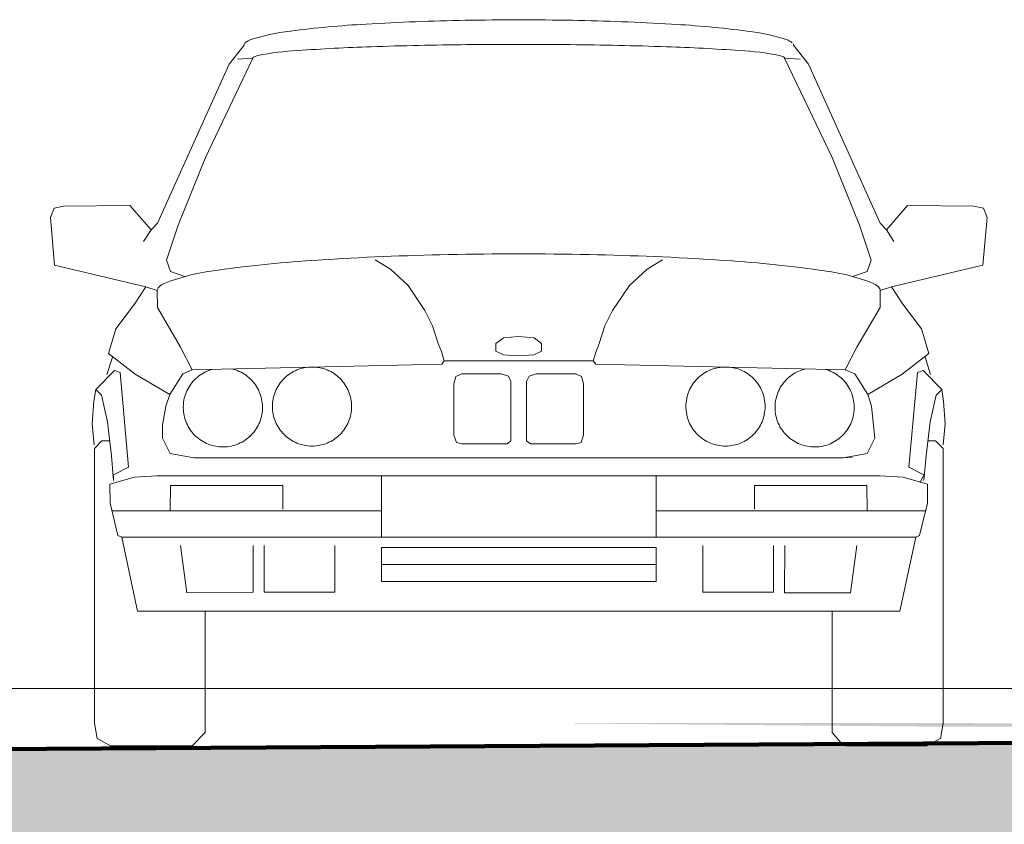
# Model space of a CAD drawing. Header units: metres. Extents: x -52 to 321, y -8 to 26.
# Tile 250 of 256: x 299.65 to 301.55, y -0.27 to 1.29. Entities that reach past the tile are written whole.
import ezdxf

# ---------------------------------------------------------------- set-up
doc = ezdxf.new("R2010")
doc.units = ezdxf.units.M
doc.header["$MEASUREMENT"] = 0
for name, color, linetype in [('60 Auffüllung gesamt', 7, 'Continuous'), ('60 Ausstattung außen', 7, 'Continuous'), ('60 Gelände 2D Übersicht', 7, 'Continuous')]:
    doc.layers.add(name, color=color, linetype=linetype)

# ---------------------------------------------------------------- blocks, each defined once
blk = doc.blocks.new('Auto Symbol 27[23]_2', base_point=(300.6123, -0.1137))
at = {"layer": '60 Ausstattung außen', "color": 7, "linetype": 'Continuous', "lineweight": 13}
for p, q in [((300.0526, 1.2034), (300.0815, 1.2403)), ((301.1721, 1.2034), (301.1431, 1.2403)), ((299.9142, 0.8965), (300.0526, 1.2034)), ((300.0071, 1.0235), (300.0985, 1.215)), ((300.0985, 1.215), (300.0689, 1.2134)), ((301.2176, 1.0235), (301.1261, 1.215)), ((301.1261, 1.215), (301.1558, 1.2134)), ((301.3104, 0.8965), (301.1721, 1.2034)), ((299.954, 0.8925), (300.0071, 1.0235)), ((301.2707, 0.8925), (301.2176, 1.0235)), ((299.7074, 0.907), (299.7145, 0.9254)), ((299.7145, 0.9254), (299.7328, 0.9292)), ((299.7328, 0.9292), (299.861, 0.9305)), ((299.861, 0.9305), (299.9018, 0.8833)), ((301.3636, 0.9305), (301.3228, 0.8833)), ((301.4918, 0.9292), (301.3636, 0.9305)), ((301.5101, 0.9254), (301.4918, 0.9292)), ((301.5173, 0.907), (301.5101, 0.9254)), ((299.7156, 0.8155), (299.7074, 0.907)), ((299.9018, 0.8833), (299.9142, 0.8965)), ((301.3228, 0.8833), (301.3104, 0.8965)), ((301.5091, 0.8155), (301.5173, 0.907)), ((299.8874, 0.8612), (299.9018, 0.8833)), ((299.9317, 0.825), (299.954, 0.8925)), ((301.293, 0.825), (301.2707, 0.8925)), ((301.3373, 0.8612), (301.3228, 0.8833)), ((299.9392, 0.8031), (299.9317, 0.825)), ((300.3347, 0.8252), (300.3642, 0.8072)), ((300.8899, 0.8252), (300.8605, 0.8072)), ((301.2854, 0.8031), (301.293, 0.825)), ((299.8919, 0.7733), (299.7156, 0.8155)), ((299.9392, 0.8031), (299.9674, 0.7933)), ((300.3642, 0.8072), (300.3985, 0.7762)), ((300.8605, 0.8072), (300.8262, 0.7762)), ((301.2854, 0.8031), (301.2573, 0.7933)), ((301.3328, 0.7733), (301.5091, 0.8155)), ((299.8919, 0.7733), (299.8702, 0.7401)), ((299.8919, 0.7733), (299.9139, 0.7662)), ((299.9139, 0.7662), (299.9142, 0.7332)), ((300.3985, 0.7762), (300.4309, 0.7273)), ((300.8262, 0.7762), (300.7937, 0.7273)), ((301.3107, 0.7662), (301.3104, 0.7332)), ((301.3328, 0.7733), (301.3107, 0.7662)), ((301.3328, 0.7733), (301.3544, 0.7401)), ((299.834, 0.6922), (299.8702, 0.7401)), ((299.9142, 0.7332), (299.959, 0.6567)), ((300.4309, 0.7273), (300.4459, 0.6981)), ((300.7937, 0.7273), (300.7788, 0.6981)), ((301.3104, 0.7332), (301.2657, 0.6567)), ((301.3906, 0.6922), (301.3544, 0.7401)), ((299.8198, 0.6444), (299.834, 0.6922)), ((300.4459, 0.6981), (300.4566, 0.6637)), ((300.7788, 0.6981), (300.768, 0.6637)), ((301.4048, 0.6444), (301.3906, 0.6922)), ((300.5827, 0.6747), (300.5683, 0.6637)), ((300.6123, 0.6771), (300.5827, 0.6747)), ((300.642, 0.6747), (300.6123, 0.6771)), ((300.6564, 0.6637), (300.642, 0.6747)), ((299.959, 0.6567), (299.9814, 0.613)), ((300.4566, 0.6637), (300.4629, 0.6486)), ((300.4629, 0.6486), (300.4685, 0.6301)), ((300.5683, 0.6637), (300.5683, 0.6489)), ((300.5683, 0.6489), (300.583, 0.6418)), ((300.6416, 0.6418), (300.6564, 0.6489)), ((300.6564, 0.6489), (300.6564, 0.6637)), ((300.7617, 0.6486), (300.7562, 0.6301)), ((300.768, 0.6637), (300.7617, 0.6486)), ((301.2657, 0.6567), (301.2433, 0.613)), ((299.8272, 0.6372), (299.8166, 0.6041)), ((299.8715, 0.6046), (299.8198, 0.6444)), ((300.4685, 0.6301), (300.4635, 0.6241)), ((300.7562, 0.6301), (300.4685, 0.6301)), ((300.583, 0.6418), (300.6123, 0.6399)), ((300.6123, 0.6399), (300.6416, 0.6418)), ((300.7612, 0.6241), (300.7562, 0.6301)), ((301.3531, 0.6046), (301.4048, 0.6444)), ((301.3974, 0.6372), (301.4081, 0.6041)), ((299.8312, 0.6116), (299.7949, 0.5746)), ((299.8422, 0.608), (299.8312, 0.6116)), ((299.9814, 0.613), (299.9631, 0.6055)), ((300.4635, 0.6241), (299.9814, 0.613)), ((301.2433, 0.613), (300.7612, 0.6241)), ((301.2615, 0.6055), (301.2433, 0.613)), ((301.3825, 0.608), (301.3935, 0.6116)), ((301.3935, 0.6116), (301.4298, 0.5746)), ((299.8586, 0.425), (299.8422, 0.608)), ((299.9379, 0.565), (299.8715, 0.6046)), ((299.9631, 0.6055), (299.9379, 0.565)), ((300.4909, 0.5998), (300.4872, 0.5859)), ((300.5021, 0.6049), (300.4909, 0.5998)), ((300.5782, 0.6049), (300.5021, 0.6049)), ((300.5922, 0.6004), (300.5782, 0.6049)), ((300.5972, 0.5903), (300.5922, 0.6004)), ((300.5972, 0.4756), (300.5972, 0.5903)), ((300.6274, 0.5903), (300.6325, 0.6004)), ((300.6274, 0.4756), (300.6274, 0.5903)), ((300.6325, 0.6004), (300.6465, 0.6049)), ((300.6465, 0.6049), (300.7226, 0.6049)), ((300.7226, 0.6049), (300.7338, 0.5998)), ((300.7338, 0.5998), (300.7375, 0.5859)), ((301.2868, 0.565), (301.2615, 0.6055)), ((301.2868, 0.565), (301.3531, 0.6046)), ((301.366, 0.425), (301.3825, 0.608)), ((299.7914, 0.5526), (299.7949, 0.5746)), ((299.7949, 0.5746), (299.806, 0.5637)), ((300.4872, 0.5859), (300.4872, 0.4868)), ((300.7375, 0.5859), (300.7375, 0.4868)), ((301.4298, 0.5746), (301.4187, 0.5637)), ((301.4332, 0.5526), (301.4298, 0.5746)), ((299.7882, 0.5086), (299.7914, 0.5526)), ((299.806, 0.5637), (299.8175, 0.5125)), ((299.9379, 0.565), (299.9307, 0.5429)), ((301.2939, 0.5429), (301.2868, 0.565)), ((301.4187, 0.5637), (301.4072, 0.5125)), ((301.4365, 0.5086), (301.4332, 0.5526)), ((299.9307, 0.5429), (299.9238, 0.5062)), ((301.3006, 0.4806), (301.2939, 0.5429)), ((299.7922, 0.4683), (299.7882, 0.5086)), ((299.8175, 0.5125), (299.8254, 0.4467)), ((299.9238, 0.5062), (299.924, 0.4806)), ((301.4072, 0.5125), (301.3992, 0.4467)), ((301.4324, 0.4683), (301.4365, 0.5086)), ((299.8068, 0.4758), (299.7923, 0.461)), ((299.8215, 0.4759), (299.8068, 0.4758)), ((299.924, 0.4806), (299.939, 0.4514)), ((300.4872, 0.4868), (300.492, 0.4728)), ((300.7375, 0.4868), (300.7326, 0.4728)), ((301.2857, 0.4514), (301.3006, 0.4806)), ((301.4032, 0.4759), (301.4178, 0.4758)), ((301.4178, 0.4758), (301.4323, 0.461)), ((299.7923, 0.461), (299.7923, -0.07)), ((300.492, 0.4728), (300.5021, 0.47)), ((300.5021, 0.47), (300.5897, 0.47)), ((300.5897, 0.47), (300.5972, 0.4756)), ((300.635, 0.47), (300.6274, 0.4756)), ((300.7226, 0.47), (300.635, 0.47)), ((300.7326, 0.4728), (300.7226, 0.47)), ((301.4323, 0.461), (301.4324, -0.07)), ((299.8254, 0.4467), (299.8296, 0.3991)), ((299.939, 0.4514), (299.9847, 0.4431)), ((301.2399, 0.4431), (299.9847, 0.4431)), ((301.2399, 0.4431), (301.2857, 0.4514)), ((301.2563, 0.4444), (301.2399, 0.4431)), ((301.3992, 0.4467), (301.3951, 0.3991)), ((299.8586, 0.425), (299.8295, 0.4101)), ((301.366, 0.425), (301.3952, 0.4101)), ((299.8698, 0.4055), (299.8223, 0.3917)), ((299.8295, 0.4101), (299.8296, 0.3991)), ((299.9139, 0.4078), (299.8698, 0.4055)), ((301.3107, 0.4078), (299.9139, 0.4078)), ((300.347, 0.2894), (300.347, 0.4078)), ((300.8776, 0.2894), (300.8776, 0.4078)), ((301.3549, 0.4055), (301.3107, 0.4078)), ((301.4023, 0.3917), (301.3549, 0.4055)), ((301.3877, 0.3955), (301.3952, 0.4101)), ((299.8223, 0.3917), (299.8227, 0.3551)), ((299.9396, 0.3892), (299.939, 0.3404)), ((300.1568, 0.3892), (299.9396, 0.3892)), ((300.1562, 0.3437), (300.1568, 0.3892)), ((301.2851, 0.3892), (301.0679, 0.3892)), ((301.0679, 0.3892), (301.0679, 0.3437)), ((301.2857, 0.3404), (301.2851, 0.3892)), ((301.402, 0.3551), (301.4023, 0.3917)), ((299.8227, 0.3551), (299.8379, 0.293)), ((301.3867, 0.293), (301.402, 0.3551)), ((299.8263, 0.3404), (300.347, 0.3404)), ((300.8776, 0.3404), (301.3984, 0.3404)), ((299.8379, 0.293), (299.8453, 0.2894)), ((299.876, 0.1468), (299.8453, 0.2894)), ((299.8453, 0.2894), (301.3794, 0.2894)), ((301.3794, 0.2894), (301.3487, 0.1468)), ((301.3794, 0.2894), (301.3867, 0.293)), ((299.959, 0.2735), (299.9713, 0.182)), ((300.0991, 0.1835), (300.0991, 0.2735)), ((300.1202, 0.1835), (300.1202, 0.2737)), ((300.2567, 0.2737), (300.2567, 0.1835)), ((300.347, 0.2694), (300.347, 0.2041)), ((300.8776, 0.2694), (300.347, 0.2694)), ((300.8776, 0.2041), (300.8776, 0.2694)), ((300.968, 0.1835), (300.968, 0.2737)), ((301.1044, 0.2737), (301.1044, 0.1835)), ((301.1264, 0.2735), (301.1255, 0.182)), ((301.2534, 0.182), (301.2657, 0.2735)), ((300.8776, 0.2368), (300.347, 0.2368)), ((300.347, 0.2041), (300.8776, 0.2041)), ((299.9713, 0.182), (300.0991, 0.1835)), ((300.2567, 0.1835), (300.1202, 0.1835)), ((301.1044, 0.1835), (300.968, 0.1835)), ((301.1255, 0.182), (301.2534, 0.182)), ((301.3487, 0.1468), (299.876, 0.1468)), ((300.0065, 0.1468), (300.0065, -0.0878)), ((301.2182, 0.1468), (301.2182, -0.0878)), ((299.7923, -0.07), (299.7978, -0.0993)), ((301.4324, -0.07), (301.4269, -0.0993)), ((300.0065, -0.0878), (299.9811, -0.1137)), ((301.2182, -0.0878), (301.2399, -0.1137)), ((299.7978, -0.0993), (299.8235, -0.1137)), ((299.8235, -0.1137), (299.9811, -0.1137)), ((301.4011, -0.1137), (301.2436, -0.1137)), ((301.4269, -0.0993), (301.4011, -0.1137))]:
    blk.add_line(p, q, dxfattribs=at)
for centre, radius, start, end in [((300.4298, -0.7365), 2.0207, 93.1888, 97.3598), ((300.5848, -3.2047), 4.4937, 90.969, 93.4107), ((300.6123, -4.4058), 5.6951, 88.9578, 91.0415), ((300.6399, -3.2047), 4.4937, 86.5893, 89.031), ((300.7948, -0.7365), 2.0207, 82.6402, 86.8112), ((300.202, 0.9417), 0.3272, 95.4368, 109.6916), ((301.0227, 0.9417), 0.3272, 70.3085, 84.5632), ((300.0868, 1.2401), 0.00532, 151.3371, 171.8859), ((300.0904, 1.2381), 0.00943, 132.0087, 150.7401), ((300.1033, 1.2228), 0.0294, 113.0964, 130.6954), ((300.4347, -2.1843), 3.4233, 91.804, 94.1799), ((300.5855, -6.4284), 7.6701, 90.54833, 91.93218), ((300.6123, -8.4938), 9.7357, 89.40989, 90.58969), ((300.6392, -6.4284), 7.6701, 88.06783, 89.45168), ((300.79, -2.1843), 3.4233, 85.8201, 88.196), ((301.1214, 1.2228), 0.0294, 49.3046, 66.9036), ((301.138, 1.2402), 0.00508, 0.7101, 29.0656), ((300.1042, 1.2112), 0.00716, 116.1863, 134.4551), ((300.1167, 1.1849), 0.0363, 103.209, 115.6125), ((300.2128, 0.7017), 0.529, 93.0006, 101.3832), ((301.0118, 0.7017), 0.529, 78.6169, 86.9994), ((301.1079, 1.1849), 0.0363, 64.3875, 76.7918), ((301.1205, 1.2112), 0.00716, 45.5449, 63.8137), ((300.1, 1.215), 0.00142, 166.6342, 180), ((300.1007, 1.2147), 0.00221, 134.5629, 164.6148), ((301.1242, 1.2149), 0.00195, 3.2016, 47.1049), ((300.3726, -1.5985), 2.4281, 93.5022, 98.0736), ((300.5761, -4.5509), 5.3874, 91.0641, 93.7442), ((300.6123, -5.9876), 6.8246, 88.85603, 91.14397), ((300.6485, -4.5509), 5.3874, 86.2558, 88.9358), ((300.852, -1.5985), 2.4281, 81.9264, 86.4978), ((300.0734, 0.4091), 0.3986, 96.0117, 111.4898), ((301.1513, 0.4091), 0.3986, 68.5102, 83.9885), ((299.9437, 0.7452), 0.0384, 115.2233, 133.4679), ((301.2809, 0.7452), 0.0384, 46.5316, 64.776), ((299.9211, 0.7662), 0.0072, 173.0707, 180), ((299.9221, 0.766), 0.00822, 153.6311, 172.678), ((299.9268, 0.7635), 0.0135, 134.8255, 153.0839), ((301.2978, 0.7635), 0.0135, 26.9152, 45.1745), ((301.3028, 0.7661), 0.0079, 0.553, 26.6825), ((300.0407, 0.5403), 0.0765, 110.4788, 132.975), ((300.0407, 0.5403), 0.0765, 105.8834, 110.4794), ((300.0407, 0.5403), 0.0765, 65.4952, 76.7417), ((300.0407, 0.5403), 0.0765, 42.9986, 65.4959), ((300.2129, 0.542), 0.0765, 101.2451, 123.739), ((300.2128, 0.5419), 0.0765, 78.7277, 101.2185), ((300.2129, 0.542), 0.0765, 56.261, 78.7549), ((301.0118, 0.542), 0.0765, 101.2451, 123.7393), ((301.0118, 0.5419), 0.0765, 78.7546, 101.2457), ((301.0118, 0.542), 0.0765, 56.2607, 78.7549), ((301.1839, 0.5403), 0.0765, 107.8541, 130.3496), ((301.1839, 0.5403), 0.0765, 103.258, 107.8546), ((301.1839, 0.5403), 0.0765, 62.8707, 74.1169), ((300.0407, 0.5403), 0.0765, 132.9747, 155.4778), ((300.0407, 0.5403), 0.0765, 20.495, 42.9983), ((300.2129, 0.542), 0.0765, 123.739, 146.2388), ((300.2129, 0.542), 0.0765, 33.7612, 56.261), ((301.0117, 0.542), 0.0765, 123.7393, 146.239), ((301.0118, 0.542), 0.0765, 33.761, 56.2607), ((301.1839, 0.5403), 0.0765, 130.3497, 152.8517), ((301.184, 0.5403), 0.0765, 40.3729, 62.8711), ((301.184, 0.5403), 0.0765, 17.8688, 40.373), ((300.0406, 0.5403), 0.0765, 155.4788, 177.9862), ((300.2128, 0.542), 0.0765, 146.2388, 168.745), ((300.2129, 0.542), 0.0765, 11.2548, 33.7608), ((301.0117, 0.542), 0.0765, 146.2392, 168.7451), ((301.0118, 0.542), 0.0765, 11.2549, 33.7608), ((301.1839, 0.5403), 0.0765, 152.8518, 175.3594), ((300.0407, 0.5403), 0.0764, 357.9862, 20.4949), ((300.2128, 0.542), 0.0764, 168.7453, 180), ((300.2129, 0.542), 0.0764, 348.7461, 11.2546), ((301.0117, 0.542), 0.0764, 168.7454, 191.2539), ((301.0118, 0.542), 0.0764, 0, 11.2546), ((301.184, 0.5403), 0.0764, 355.3598, 17.8682), ((300.0406, 0.5403), 0.0764, 177.9861, 200.4942), ((300.0407, 0.5403), 0.0765, 335.4781, 357.9855), ((300.2128, 0.542), 0.0764, 180, 191.254), ((301.0118, 0.542), 0.0764, 348.7461, 0), ((301.1839, 0.5403), 0.0764, 175.3598, 197.8676), ((301.184, 0.5403), 0.0765, 332.8524, 355.3594), ((300.2128, 0.542), 0.0765, 191.255, 213.7612), ((300.2129, 0.542), 0.0765, 326.2392, 348.7451), ((301.0117, 0.542), 0.0765, 191.2549, 213.7608), ((301.0118, 0.542), 0.0765, 326.2392, 348.7451), ((301.1839, 0.5403), 0.0765, 197.8681, 220.373), ((300.0407, 0.5403), 0.0765, 200.495, 222.9988), ((300.0407, 0.5403), 0.0765, 312.9752, 335.4781), ((300.2129, 0.542), 0.0765, 213.7612, 236.2614), ((300.2129, 0.542), 0.0765, 303.7386, 326.2388), ((301.0117, 0.542), 0.0765, 213.761, 236.2611), ((301.0118, 0.542), 0.0765, 303.7389, 326.239), ((301.184, 0.5404), 0.0765, 310.3497, 332.8517), ((300.0407, 0.5404), 0.0765, 222.9987, 245.4962), ((300.0407, 0.5404), 0.0765, 290.4792, 312.975), ((300.2129, 0.5421), 0.0765, 236.261, 258.7549), ((300.2129, 0.5421), 0.0765, 281.2451, 303.739), ((301.0118, 0.5421), 0.0765, 236.2607, 258.7549), ((301.0118, 0.5421), 0.0765, 281.2451, 303.7393), ((301.1839, 0.5404), 0.0765, 220.3729, 242.8708), ((301.184, 0.5404), 0.0765, 287.8544, 310.3499), ((300.0407, 0.5404), 0.0765, 245.4959, 267.9883), ((300.0407, 0.5404), 0.0765, 267.9876, 290.4793), ((300.2128, 0.5421), 0.0765, 258.7815, 281.2724), ((301.0118, 0.5421), 0.0765, 258.7543, 281.2454), ((301.1839, 0.5404), 0.0765, 242.8704, 265.3631), ((301.1839, 0.5404), 0.0765, 265.3628, 287.8547)]:
    blk.add_arc(centre, radius, start, end, dxfattribs=at)

msp = doc.modelspace()

# ---------------------------------------------------------------- hatches: boundary and pattern name
at = {"layer": '60 Auffüllung gesamt', "linetype": 'Continuous', "lineweight": 18, "true_color": 0xffa8a8}
h = msp.add_hatch(dxfattribs=at)
h.set_pattern_fill('Boden__gewachsen_0002', color=21, style=0, pattern_type=2)
h.set_pattern_definition([(45, (33626.11544, -0.00275), (-0.2121320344, 0.2121320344), []), (45, (33626.0447, 0.06797), (-0.424264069, 0.424264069), []), (45, (33625.974, 0.1387), (-0.424264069, 0.424264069), []), (135, (33625.9033, 0.20939), (0.07071067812, 0.07071067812), [0.3, -0.3])])
h.paths.add_polyline_path([(306.9179, -0.072), (286.6743, -0.2027), (286.6743, -1.3281), (315.6978, -1.5396), (317.6986, -1.561), (317.6986, -1.5436), (315.6347, -0.2512), (315.2821, -0.016)])
at = {"layer": '60 Auffüllung gesamt', "linetype": 'Continuous', "lineweight": 0, "true_color": 0x000000}
msp.add_hatch(color=18, dxfattribs=at).paths.add_polyline_path([(300.7209, -0.0693), (300.7199, -0.0706), (301.4228, -0.0767), (301.6219, -0.0767), (301.6218, -0.0769), (301.9279, -0.0795), (301.9279, -0.0737), (301.4209, -0.0693)])

# ---------------------------------------------------------------- linework, layer by layer
at = {"layer": '60 Auffüllung gesamt', "color": 8, "linetype": 'Continuous', "lineweight": 18}
msp.add_line((297.0007, -0.0027), (301.9279, -0.0027), dxfattribs=at)
at = {"layer": '60 Auffüllung gesamt', "color": 7, "linetype": 'Continuous', "lineweight": 18, "flags": 128}
msp.add_lwpolyline([(315.2821, -0.016), (306.9179, -0.072), (286.6743, -0.2027)], dxfattribs=at)
at = {"layer": '60 Gelände 2D Übersicht', "color": 7, "linetype": 'Continuous', "lineweight": 100}
msp.add_line((297.0402, -0.1355), (315.3205, -0.0238), dxfattribs=at)

# ---------------------------------------------------------------- block references
at = {"layer": '60 Ausstattung außen', "color": 7, "linetype": 'Continuous', "lineweight": 13}
msp.add_blockref('Auto Symbol 27[23]_2', (300.6123, -0.1137), dxfattribs=at)

doc.saveas('drawing.dxf')
